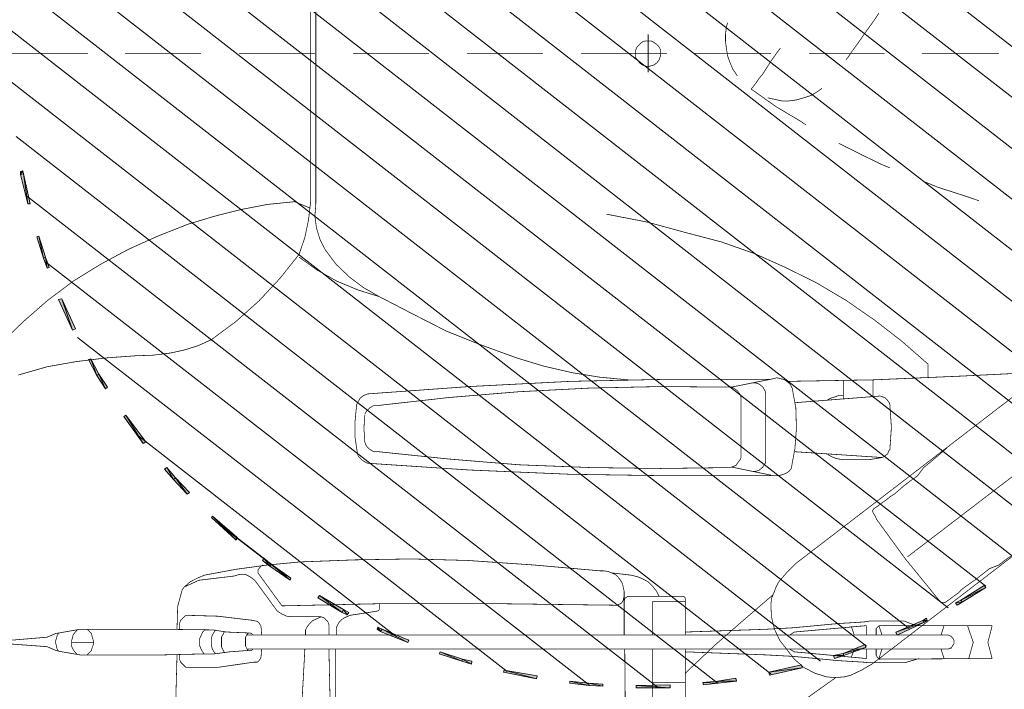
# Model space of a CAD drawing. Header units: millimetres. Extents: x 6904000 to 7075021, y 297772 to 407623.
# Tile 16 of 91: x 6942621 to 6943399, y 383286 to 383815. Entities that reach past the tile are written whole.
import ezdxf

# ---------------------------------------------------------------- set-up
doc = ezdxf.new("R2010")
doc.units = ezdxf.units.MM
doc.layers.add('MCS - PW - 2 piętro (2026.04.21)_do wysłania$0$H', color=8, linetype='Continuous')
doc.layers.add('MCS - PW - 2 piętro (2026.04.21)_do wysłania$0$Przekrojowa', color=8, linetype='Continuous', lineweight=25)

# ---------------------------------------------------------------- blocks, each defined once
blk = doc.blocks.new('MCS - PW - 2 piętro (2026.04.21)_do wysłania$0$zw$EDF5')
at = {"layer": 'MCS - PW - 2 piętro (2026.04.21)_do wysłania$0$H', "linetype": 'Continuous', "lineweight": 0}
for points in [[(1.756, 209.891), (1.516, 209.844), (-0.841, 209.315), (-0.841, 209.482), (1.444, 210.059), (1.684, 210.059)], [(-5.123, 208.28), (-3.464, 208.809), (-3.391, 208.616), (-5.076, 208.112), (-5.869, 207.823), (-5.941, 207.99)], [(-10.848, 205.971), (-8.418, 207.077), (-8.346, 206.837), (-10.728, 205.729)], [(-14.407, 204.07), (-13.157, 204.696), (-13.084, 204.527), (-14.312, 203.902), (-15.345, 203.204), (-15.467, 203.373)], [(-19.796, 200.366), (-17.655, 201.929), (-17.534, 201.761), (-19.675, 200.197)], [(-22.61, 198.008), (-21.816, 198.707), (-21.696, 198.514), (-22.514, 197.841), (-23.645, 196.733), (-23.765, 196.902)], [(-27.348, 193.102), (-25.616, 195.002), (-25.496, 194.882), (-27.181, 192.982), (-27.228, 192.934), (-27.396, 193.054)], [(-29.489, 190.384), (-29.032, 190.961), (-28.84, 190.841), (-29.322, 190.264), (-30.403, 188.725), (-30.572, 188.772)], [(-33.121, 184.659), (-31.967, 186.584), (-31.798, 186.464), (-32.881, 184.563), (-33.121, 184.154), (-33.29, 184.275)], [(-34.613, 181.605), (-34.445, 181.893), (-34.276, 181.845), (-34.445, 181.508), (-35.311, 179.415), (-35.478, 179.487)], [(-36.994, 175.207), (-36.417, 176.986), (-36.249, 176.938), (-36.826, 175.157), (-36.994, 174.388), (-37.21, 174.461)], [(-38.365, 169.313), (-37.859, 171.911), (-37.692, 171.863), (-38.149, 169.265)], [(-38.942, 164.069), (-38.894, 165.152), (-38.725, 166.667), (-38.558, 166.667), (-38.725, 165.152), (-38.774, 164.069)], [(-39.062, 158.754), (-39.062, 161.399), (-38.894, 161.399), (-38.847, 158.754)], [(-38.725, 154.953), (-38.847, 156.084), (-38.653, 156.156), (-38.558, 155.001), (-38.316, 153.558), (-38.558, 153.509)], [(-37.499, 148.29), (-38.076, 150.888), (-37.859, 150.961), (-37.283, 148.363)], [(-36.537, 145.019), (-36.754, 145.765), (-36.537, 145.813), (-36.344, 145.067), (-35.671, 143.335), (-35.888, 143.287)], [(-33.939, 138.716), (-34.902, 140.785), (-34.685, 140.906), (-33.747, 138.765), (-33.579, 138.476), (-33.747, 138.428)], [(-32.304, 135.662), (-32.544, 136.071), (-32.376, 136.191), (-32.135, 135.783), (-30.981, 133.93), (-31.173, 133.81)]]:
    blk.add_hatch(color=256, dxfattribs=at).paths.add_polyline_path(points)
at = {"layer": 'MCS - PW - 2 piętro (2026.04.21)_do wysłania$0$H', "color": 1, "lineweight": 0, "true_color": 0xff0000}
for p, q in [((4.45, 210.42), (-38.678, 155.073)), ((8.779, 210.83), (-37.981, 150.791)), ((12.821, 210.83), (-36.994, 146.871)), ((16.622, 210.54), (-35.791, 143.239)), ((-0.24, 209.627), (-39.014, 159.788)), ((20.205, 210.011), (-34.396, 139.871)), ((23.669, 209.265), (-32.785, 136.769)), ((-5.436, 208.112), (-38.798, 165.225)), ((26.893, 208.28), (-31.053, 133.81)), ((30.02, 207.077), (-29.152, 131.116)), ((-11.425, 205.586), (-37.812, 171.621)), ((33.025, 205.754), (-34.974, 118.512)), ((35.84, 204.239), (-35.671, 112.403)), ((38.558, 202.579), (-35.262, 107.784)), ((-19.218, 200.728), (-35.046, 180.402)), ((41.155, 200.728), (-34.18, 103.984)), ((43.633, 198.754), (-32.736, 100.688)), ((45.943, 196.566), (-30.932, 97.85)), ((48.204, 194.257), (-28.863, 95.324)), ((50.273, 191.779), (-26.555, 93.183)), ((52.245, 189.134), (-23.957, 91.284)), ((54.024, 186.295), (-21.119, 89.767))]:
    blk.add_line(p, q, dxfattribs=at)
at = {"layer": 'MCS - PW - 2 piętro (2026.04.21)_do wysłania$0$H', "lineweight": 0}
for points, const_width in [([(-15.13, 213.186), (-14.479, 213.186), (-13.806, 213.258), (-11.882, 211.648), (-10.15, 209.844)], 0.0573), ([(-35.383, 210.95), (-35.503, 210.95), (-35.623, 210.95), (-35.84, 207.99), (-36.128, 207.318)], 0.0573), ([(-34.468, 198.754), (-34.468, 205.393), (-34.805, 207.318), (-35.094, 207.99), (-35.334, 210.877)], 0.0573), ([(-14.384, 210.253), (-13.735, 207.99), (-13.326, 205.682)], 0.0573), ([(11.017, 210.83), (11.017, 204.816)], 0.0573), ([(11.017, 210.782), (11.017, 204.768)], 0.0573), ([(11.017, 210.782), (11.017, 204.768)], 0.0573), ([(-10.15, 209.844), (-8.49, 207.943)], 0.0573), ([(-8.49, 207.943), (-6.975, 205.923), (-5.652, 203.782)], 0.0573), ([(-36.2, 207.077), (-36.489, 205.393), (-36.489, 198.754), (-36.417, 195.772), (-36.417, 194.834)], 0.0573), ([(-36.128, 207.318), (-36.2, 207.077)], 0.0573), ([(-36.032, 207.197), (-36.2, 207.077)], 0.0573), ([(-35.166, 207.246), (-35.383, 207.318), (-35.551, 207.318), (-35.791, 207.246), (-36.032, 207.197)], 0.0573), ([(-34.974, 207.197), (-35.166, 207.246)], 0.0573), ([(-34.757, 207.077), (-34.974, 207.197)], 0.0573), ([(-36.08, 205.923), (-36.249, 205.802), (-36.417, 205.634)], 0.0573), ([(-35.84, 206.043), (-36.08, 205.923)], 0.0573), ([(-35.334, 206.043), (-35.623, 206.043), (-35.84, 206.043)], 0.0573), ([(-35.503, 206.043), (-35.503, 204.311)], 0.0573), ([(-34.877, 205.923), (-35.094, 205.971), (-35.334, 206.043)], 0.0573), ([(-34.517, 205.586), (-34.685, 205.754), (-34.877, 205.923)], 0.0573), ([(-13.326, 205.682), (-13.037, 203.325), (-12.869, 201.015)], 0.0573), ([(-36.489, 204.816), (-36.32, 204.648), (-36.128, 204.479)], 0.0573), ([(-34.805, 204.479), (-34.637, 204.648), (-34.468, 204.816)], 0.0573), ([(-36.128, 204.479), (-35.912, 204.431)], 0.0573), ([(-35.912, 204.431), (-35.743, 204.359)], 0.0573), ([(-35.743, 204.359), (-35.503, 204.311), (-35.262, 204.359), (-35.046, 204.431), (-34.805, 204.479)], 0.0573), ([(-5.652, 203.782), (-4.45, 201.544), (-3.415, 199.236)], 0.0573), ([(11.017, 201.833), (11.017, 195.82)], 0.0573), ([(11.017, 201.761), (11.017, 195.82)], 0.0573), ([(11.017, 201.761), (11.017, 195.82)], 0.0573), ([(-12.869, 201.015), (-12.82, 199.62), (-12.652, 198.25), (-12.411, 197.142)], 0.0573), ([(-3.415, 199.236), (-2.478, 196.855)], 0.0573), ([(-34.517, 194.906), (-34.468, 198.754)], 0.0573), ([(-40.866, 197.841), (-36.489, 197.721)], 0.0573), ([(-32.664, 197.672), (-34.468, 197.721)], 0.0573), ([(-31.341, 197.312), (-32.664, 197.672)], 0.0573), ([(-37.475, 197.022), (-37.066, 197.432)], 0.0573), ([(-37.475, 194.497), (-37.475, 197.022)], 0.0573), ([(-37.066, 197.432), (-36.898, 197.504)], 0.0573), ([(-36.898, 197.504), (-36.489, 197.504)], 0.0573), ([(-33.771, 197.432), (-33.939, 197.504), (-34.468, 197.504)], 0.0573), ([(-33.362, 197.022), (-33.771, 197.432)], 0.0573), ([(-33.434, 194.497), (-33.362, 197.022)], 0.0573), ([(-30.258, 193.174), (-30.595, 195.989), (-31.124, 197.142), (-31.341, 197.312)], 0.0573), ([(-30.717, 196.686), (-31.124, 197.142)], 0.0573), ([(-12.411, 197.142), (-12.074, 196.061)], 0.0573), ([(-0.914, 190.576), (-1.323, 192.693), (-1.852, 194.786), (-2.478, 196.855)], 0.0573), ([(-30.187, 195.532), (-30.427, 196.109), (-30.717, 196.686)], 0.0573), ([(-12.074, 196.061), (-11.594, 195.002)], 0.0573), ([(-36.249, 195.7), (-36.417, 195.58)], 0.0573), ([(-36.032, 195.82), (-36.249, 195.7)], 0.0573), ([(-35.743, 195.94), (-36.032, 195.82)], 0.0573), ([(-34.974, 195.82), (-35.214, 195.94), (-35.503, 195.94), (-35.743, 195.94)], 0.0573), ([(-34.517, 195.532), (-34.685, 195.7), (-34.974, 195.82)], 0.0573), ([(-28.985, 183.649), (-29.152, 188.026), (-29.392, 190.576), (-29.729, 193.054), (-30.187, 195.532)], 0.0573), ([(-35.503, 195.002), (-35.743, 195.002), (-35.96, 194.954), (-36.2, 194.834), (-36.417, 194.666)], 0.0573), ([(-36.417, 194.834), (-36.249, 193.559)], 0.0573), ([(-35.214, 195.002), (-35.503, 195.002)], 0.0573), ([(-34.517, 194.666), (-34.757, 194.834), (-34.974, 194.954), (-35.214, 195.002)], 0.0573), ([(-34.517, 194.906), (-34.685, 193.8)], 0.0573), ([(-11.594, 195.002), (-10.15, 193.054), (-8.539, 191.25)], 0.0573), ([(-37.066, 191.659), (-37.475, 194.497)], 0.0573), ([(-35.623, 194.208), (-35.84, 194.208), (-36.08, 194.088), (-36.32, 193.968)], 0.0573), ([(-35.334, 194.208), (-35.623, 194.208)], 0.0573), ([(-34.637, 193.968), (-34.877, 194.088), (-35.094, 194.208), (-35.334, 194.208)], 0.0573), ([(-34.685, 193.8), (-34.757, 192.068)], 0.0573), ([(-34.228, 191.081), (-34.108, 191.153), (-34.011, 191.202), (-33.891, 191.322), (-33.819, 191.442), (-33.819, 191.538), (-33.771, 191.659), (-33.434, 194.497)], 0.0573), ([(-26.435, 194.04), (-30.307, 189.012)], 0.116), ([(-36.249, 193.559), (-36.128, 191.947)], 0.0573), ([(-30.187, 192.982), (-30.258, 193.174)], 0.0573), ([(-30.138, 192.765), (-30.187, 192.982)], 0.0573), ([(-35.791, 192.308), (-36.032, 192.188), (-36.128, 192.068)], 0.0573), ([(-36.032, 192.188), (-36.032, 136.817)], 0.0573), ([(-35.094, 192.308), (-35.334, 192.308), (-35.551, 192.308), (-35.791, 192.308)], 0.0573), ([(-34.925, 191.731), (-34.805, 191.827), (-34.757, 191.947), (-34.757, 192.068), (-34.877, 192.188), (-35.094, 192.308)], 0.0573), ([(-34.925, 192.236), (-34.925, 136.889)], 0.0573), ([(-30.258, 192.068), (-30.138, 192.308)], 0.0573), ([(-30.138, 192.308), (-30.138, 192.525), (-30.138, 192.765)], 0.0573), ([(11.017, 192.813), (11.017, 186.824)], 0.0573), ([(11.017, 192.813), (11.017, 186.824)], 0.0573), ([(11.017, 192.813), (11.017, 186.824)], 0.0573), ([(-37.066, 191.37), (-37.066, 191.49), (-37.066, 191.659)], 0.0573), ([(-36.128, 192.068), (-36.128, 191.947), (-36.128, 191.827)], 0.0573), ([(-36.128, 191.827), (-36.032, 191.731)], 0.0573), ([(-33.434, 189.061), (-33.242, 189.47), (-33.025, 189.806), (-30.644, 191.538), (-30.475, 191.731), (-30.355, 191.899), (-30.258, 192.068)], 0.0573), ([(-36.826, 191.153), (-36.946, 191.25), (-37.066, 191.37)], 0.0573), ([(-36.657, 191.081), (-36.826, 191.153)], 0.0573), ([(-36.032, 191.033), (-36.657, 191.081)], 0.0573), ([(-34.925, 191.033), (-34.228, 191.081)], 0.0573), ([(-30.018, 191.322), (-32.496, 189.518)], 0.0573), ([(-29.392, 190.913), (-29.442, 191.033), (-29.562, 191.153), (-29.682, 191.25), (-29.778, 191.322), (-29.898, 191.322), (-30.018, 191.322)], 0.0573), ([(-8.539, 191.25), (-6.758, 189.59), (-4.859, 188.074)], 0.0573), ([(-1.203, 187.208), (-0.697, 188.435), (-0.914, 190.576)], 0.0573), ([(-33.482, 188.195), (-33.482, 188.652), (-33.434, 189.061)], 0.0573), ([(-32.496, 189.518), (-32.616, 189.421), (-32.616, 189.301), (-32.448, 181.725)], 0.0573), ([(-36.032, 187.617), (-41.323, 187.906)], 0.0573), ([(-34.517, 187.57), (-34.925, 187.57)], 0.0573), ([(-34.517, 187.57), (-34.925, 187.57)], 0.0573), ([(-33.819, 187.04), (-34.059, 187.28), (-34.3, 187.45), (-34.517, 187.57)], 0.0573), ([(-33.53, 186.175), (-33.482, 186.342), (-33.482, 186.464), (-33.482, 188.195)], 0.0573), ([(-8.202, 181.725), (-7.673, 183.409), (-6.975, 185.092), (-6.109, 186.631), (-5.076, 188.074)], 0.0573), ([(-4.859, 188.074), (-3.511, 187.617)], 0.0573), ([(-3.511, 187.617), (-2.141, 187.33)], 0.0573), ([(-33.602, 186.584), (-33.722, 186.873), (-33.819, 187.04)], 0.0573), ([(-0.866, 186.751), (-1.852, 186.824), (-2.766, 186.704)], 0.0573), ([(-2.141, 187.33), (-0.697, 187.16)], 0.0573), ([(-0.866, 186.751), (22.971, 186.751)], 0.0573), ([(-0.697, 187.16), (22.803, 187.16)], 0.0573), ([(-33.939, 185.765), (-33.819, 185.838), (-33.722, 185.958), (-33.602, 186.054), (-33.53, 186.175)], 0.0573), ([(-33.482, 186.342), (-33.602, 186.584)], 0.0573), ([(-4.497, 186.007), (-5.652, 185.141)], 0.0573), ([(-2.766, 186.704), (-3.704, 186.415), (-4.497, 186.007)], 0.0573), ([(-36.032, 185.718), (-41.323, 185.598)], 0.0573), ([(-36.032, 185.189), (-41.323, 185.189)], 0.0573), ([(-34.925, 185.718), (-34.3, 185.718), (-34.108, 185.718), (-33.939, 185.765)], 0.0573), ([(-34.348, 185.141), (-34.637, 185.141), (-34.925, 185.141)], 0.0573), ([(-33.891, 184.899), (-34.108, 185.019), (-34.348, 185.141)], 0.0573), ([(-33.602, 184.563), (-33.722, 184.732), (-33.891, 184.899)], 0.0573), ([(-33.482, 184.323), (-33.602, 184.563)], 0.0573), ([(-5.652, 185.141), (-6.638, 184.106)], 0.0573), ([(-33.362, 184.034), (-33.482, 184.323)], 0.0573), ([(-32.905, 181.725), (-33.025, 181.845), (-33.362, 184.034)], 0.0573), ([(-28.912, 179.199), (-28.985, 183.649)], 0.0573), ([(-19.338, 183.649), (-20.613, 183.457)], 0.0573), ([(-18.015, 183.649), (-19.338, 183.649)], 0.0573), ([(-16.74, 183.529), (-18.015, 183.649)], 0.0573), ([(-6.638, 184.106), (-7.504, 182.951), (-8.202, 181.725)], 0.0573), ([(11.017, 183.817), (11.017, 177.804)], 0.0573), ([(11.017, 183.817), (11.017, 177.804)], 0.0573), ([(11.017, 183.817), (11.017, 177.804)], 0.0573), ([(-21.239, 182.879), (-21.311, 182.783)], 0.0573), ([(-21.119, 183.072), (-21.239, 182.879)], 0.0573), ([(-20.782, 183.409), (-20.902, 183.288), (-21.022, 183.168), (-21.119, 183.072)], 0.0573), ([(-20.613, 183.457), (-20.782, 183.409)], 0.0573), ([(-19.675, 182.879), (-19.867, 182.831), (-20.036, 182.711)], 0.0573), ([(-17.559, 182.879), (-18.594, 182.951), (-19.675, 182.879)], 0.0573), ([(-17.366, 182.831), (-17.486, 182.879)], 0.0573), ([(-17.199, 182.711), (-17.366, 182.831)], 0.0573), ([(-16.211, 183.24), (-16.404, 183.36), (-16.573, 183.457), (-16.74, 183.529)], 0.0573), ([(-16.116, 183.12), (-16.211, 183.24)], 0.0573), ([(-14.721, 150.791), (-14.721, 158.754), (-14.889, 166.667), (-15.298, 174.628), (-15.874, 182.591), (-15.924, 182.783), (-15.996, 182.951), (-16.116, 183.12)], 0.0573), ([(-21.359, 182.591), (-21.888, 174.628)], 0.0573), ([(-20.253, 182.494), (-20.373, 182.302), (-20.445, 182.134), (-20.445, 181.965), (-20.445, 181.797), (-21.022, 176.24), (-21.479, 170.66), (-21.696, 165.055), (-21.768, 159.498)], 0.0573), ([(-21.311, 182.783), (-21.359, 182.591)], 0.0573), ([(-20.036, 182.711), (-20.156, 182.591), (-20.253, 182.494)], 0.0573), ([(-16.982, 182.494), (-17.077, 182.591), (-17.199, 182.711)], 0.0573), ([(-16.789, 182.134), (-16.862, 182.302), (-16.982, 182.494)], 0.0573), ([(-16.164, 176.24), (-16.789, 181.797), (-16.789, 181.965), (-16.789, 182.134)], 0.0573), ([(-32.448, 181.725), (-32.905, 181.725)], 0.0573), ([(-32.448, 181.725), (-32.448, 172.2), (-32.568, 163.034), (-32.568, 162.914)], 0.0573), ([(-8.202, 181.725), (-9.573, 179.079), (-10.92, 176.432), (-12.003, 173.715)], 0.0573), ([(-29.032, 174.75), (-28.912, 179.199)], 0.0573), ([(-15.298, 159.498), (-15.418, 165.103), (-15.707, 170.708), (-16.164, 176.24)], 0.0573), ([(-29.851, 164.309), (-29.392, 169.505), (-29.032, 174.75)], 0.0573), ([(-21.888, 174.628), (-22.225, 166.667)], 0.0573), ([(11.017, 174.797), (11.017, 168.808)], 0.0573), ([(11.017, 174.797), (11.017, 168.808)], 0.0573), ([(11.017, 174.797), (11.017, 168.808)], 0.0573), ([(-12.003, 173.715), (-13.037, 170.877)], 0.0573), ([(-13.037, 170.877), (-13.686, 168.736)], 0.0573), ([(-13.686, 168.736), (-14.192, 166.547)], 0.0573), ([(-22.225, 166.667), (-22.345, 158.705)], 0.0573), ([(-14.192, 166.547), (-14.552, 164.359)], 0.0573), ([(11.017, 165.801), (11.017, 159.788)], 0.0573), ([(11.017, 165.801), (11.017, 159.788)], 0.0573), ([(11.017, 165.801), (11.017, 159.788)], 0.0573), ([(-29.898, 163.66), (-29.851, 164.022), (-29.851, 164.309)], 0.0573), ([(-14.552, 164.359), (-14.769, 162.096)], 0.0573), ([(-30.138, 163.084), (-30.018, 163.371), (-29.898, 163.66)], 0.0573), ([(-3.175, 157.382), (-2.309, 160.558), (-1.683, 163.78)], 0.0573), ([(-32.568, 162.914), (-32.496, 162.794), (-32.448, 162.674), (-32.376, 162.578), (-32.279, 162.505), (-32.159, 162.458)], 0.0573), ([(-31.461, 162.385), (-31.173, 162.458), (-30.884, 162.505), (-30.595, 162.674)], 0.0573), ([(-30.595, 162.674), (-30.355, 162.867), (-30.138, 163.084)], 0.0573), ([(-30.187, 161.881), (-30.018, 163.324)], 0.0573), ([(-36.032, 162.338), (-41.323, 162.29)], 0.0573), ([(-32.376, 162.385), (-34.925, 162.385)], 0.0573), ([(-32.087, 162.338), (-32.279, 162.385), (-32.376, 162.385)], 0.0573), ([(-31.461, 162.385), (-32.376, 162.385)], 0.0573), ([(-32.159, 162.458), (-32.039, 162.458)], 0.0573), ([(-31.99, 162.29), (-32.087, 162.338)], 0.0573), ([(-32.039, 162.458), (-31.919, 162.385)], 0.0573), ([(-31.87, 162.096), (-31.99, 162.29)], 0.0573), ([(-31.87, 162.096), (-31.87, 157.839), (-31.87, 157.719)], 0.0573), ([(-30.307, 161.352), (-30.187, 161.881)], 0.0573), ([(11.017, 162.001), (11.017, 158.994)], 0.0573), ([(11.017, 162.001), (11.017, 158.994)], 0.0573), ([(-30.475, 160.943), (-30.307, 161.352)], 0.0573), ([(10.223, 161.135), (10.103, 160.943), (10.054, 160.773), (9.982, 160.606)], 0.0573), ([(10.343, 161.23), (10.223, 161.135)], 0.0573), ([(11.594, 161.303), (11.426, 161.424), (11.257, 161.472), (11.089, 161.472), (10.848, 161.472), (10.68, 161.472), (10.511, 161.352), (10.343, 161.23)], 0.0573), ([(11.835, 161.063), (11.714, 161.183), (11.594, 161.303)], 0.0573), ([(11.955, 160.895), (11.835, 161.063)], 0.0573), ([(-31.413, 159.86), (-31.053, 160.149), (-30.717, 160.486)], 0.0573), ([(-30.717, 160.486), (-30.475, 160.943)], 0.0573), ([(9.525, 160.486), (12.532, 160.486)], 0.0573), ([(9.982, 160.606), (9.982, 160.437), (10.054, 160.197)], 0.0573), ([(11.714, 159.788), (11.835, 159.98), (11.955, 160.149), (12.003, 160.317)], 0.0573), ([(12.003, 160.486), (12.003, 160.653), (11.955, 160.895)], 0.0573), ([(12.003, 160.317), (12.003, 160.486)], 0.0573), ([(-41.323, 160.149), (-36.032, 160.149)], 0.0573), ([(-38.678, 160.149), (-38.678, 157.551)], 0.0573), ([(-34.925, 160.149), (-32.279, 160.149)], 0.0573), ([(-32.279, 160.149), (-32.279, 157.551)], 0.0573), ([(-31.87, 159.62), (-31.413, 159.86)], 0.0573), ([(-21.768, 159.498), (-21.696, 153.918)], 0.0573), ([(-15.345, 153.918), (-15.298, 159.498)], 0.0573), ([(10.054, 160.197), (10.103, 160.029), (10.223, 159.86)], 0.0573), ([(10.223, 159.86), (10.343, 159.74)], 0.0573), ([(10.343, 159.74), (10.511, 159.62), (10.68, 159.571), (10.848, 159.498), (11.089, 159.498), (11.257, 159.498), (11.426, 159.571), (11.594, 159.692)], 0.0573), ([(11.594, 159.692), (11.714, 159.788)], 0.0573), ([(-22.345, 158.705), (-22.345, 150.744)], 0.0573), ([(-41.323, 157.551), (-36.032, 157.551)], 0.0573), ([(-35.791, 155.29), (-37.932, 157.551)], 0.0573), ([(-36.609, 149.012), (-36.489, 151.201), (-36.249, 157.551)], 0.0573), ([(-36.249, 157.551), (-36.032, 157.551)], 0.0573), ([(-32.279, 157.551), (-34.925, 157.551)], 0.0573), ([(-34.588, 157.551), (-34.757, 157.551)], 0.0573), ([(-34.685, 157.551), (-34.468, 151.201), (-34.348, 149.012)], 0.0573), ([(-32.159, 157.551), (-32.279, 157.551)], 0.0573), ([(-32.039, 157.551), (-32.159, 157.551)], 0.0573), ([(-31.87, 157.719), (-31.919, 157.599), (-32.039, 157.551)], 0.0573), ([(-4.786, 152.114), (-3.873, 154.712), (-3.175, 157.382)], 0.0573), ([(11.017, 156.805), (11.017, 150.791)], 0.0573), ([(11.017, 156.805), (11.017, 150.791)], 0.0573), ([(11.017, 156.805), (11.017, 150.791)], 0.0573), ([(-33.771, 152.98), (-35.791, 155.29)], 0.0573), ([(11.955, 154.375), (11.377, 154.303), (10.8, 154.207), (10.271, 154.015), (9.767, 153.798)], 0.0573), ([(12.532, 154.375), (11.955, 154.375)], 0.0573), ([(13.446, 154.207), (13.109, 154.303), (12.532, 154.375)], 0.0573), ([(-21.648, 153.918), (-22.345, 150.551)], 0.0573), ([(-21.648, 153.918), (-21.599, 153.726), (-21.528, 153.558), (-21.359, 153.437)], 0.0573), ([(-21.359, 153.437), (-21.239, 153.342)], 0.0573), ([(-21.239, 153.342), (-21.07, 153.222), (-20.902, 153.149)], 0.0573), ([(-16.116, 153.149), (-15.924, 153.222), (-15.754, 153.342)], 0.0573), ([(-15.754, 153.342), (-15.634, 153.437), (-15.538, 153.558)], 0.0573), ([(-15.538, 153.558), (-15.418, 153.726), (-15.345, 153.918)], 0.0573), ([(-14.601, 150.335), (-14.672, 150.551), (-15.345, 153.918)], 0.0573), ([(9.767, 153.798), (9.237, 153.437)], 0.0573), ([(-31.75, 150.624), (-33.771, 152.98)], 0.0573), ([(-16.116, 153.149), (-20.902, 153.149)], 0.0573), ([(-21.985, 152.236), (-21.985, 151.994)], 0.0573), ([(-21.985, 151.994), (-21.936, 151.777)], 0.0573), ([(-21.936, 151.777), (-21.816, 151.61), (-21.648, 151.417), (-21.479, 151.321), (-21.311, 151.201)], 0.0573), ([(-15.13, 151.657), (-15.058, 151.826), (-15.009, 151.994)], 0.0573), ([(-15.009, 151.994), (-15.009, 152.186)], 0.0573), ([(-5.892, 149.638), (-4.786, 152.114)], 0.0573), ([(8.202, 152.356), (6.807, 150.382), (5.605, 148.363), (5.365, 148.026)], 0.0573), ([(8.322, 152.236), (8.202, 152.356)], 0.0573), ([(8.492, 152.114), (8.322, 152.236)], 0.0573), ([(8.708, 151.946), (8.492, 152.114)], 0.0573), ([(9.862, 151.128), (9.405, 151.417), (9.068, 151.705), (8.708, 151.946)], 0.0573), ([(-15.827, 151.201), (-21.311, 151.201)], 0.0573), ([(-15.827, 151.201), (-15.634, 151.248)], 0.0573), ([(-15.634, 151.248), (-15.538, 151.321)], 0.0573), ([(-15.538, 151.321), (-15.345, 151.417)], 0.0573), ([(-15.345, 151.417), (-15.25, 151.537), (-15.13, 151.657)], 0.0573), ([(7.506, 151.033), (7.384, 150.504)], 0.0573), ([(10.391, 150.791), (9.862, 151.128)], 0.0573), ([(-38.221, 146.414), (-37.932, 147.328), (-37.475, 148.194), (-36.826, 148.94), (-36.08, 149.516), (-35.334, 150.095), (-34.468, 150.504)], 0.0573), ([(-34.468, 150.504), (-33.482, 150.744)], 0.0573), ([(-33.482, 150.744), (-32.568, 150.791)], 0.0573), ([(-32.568, 150.791), (-32.039, 150.744), (-31.583, 150.551), (-31.124, 150.382), (-30.717, 150.167)], 0.0573), ([(-30.717, 150.167), (-29.971, 149.516)], 0.0573), ([(-22.345, 150.551), (-22.345, 150.215), (-22.273, 149.926), (-22.177, 149.638), (-21.985, 149.349)], 0.0573), ([(-14.672, 150.046), (-14.601, 150.335)], 0.0573), ([(7.384, 150.504), (7.264, 149.926), (7.264, 149.349), (7.337, 148.772), (7.506, 148.194), (7.673, 147.665), (7.962, 147.16), (8.25, 146.751)], 0.0573), ([(10.969, 150.382), (10.391, 150.791)], 0.0573), ([(11.426, 150.046), (10.969, 150.382)], 0.0573), ([(-29.971, 149.516), (-29.272, 148.82)], 0.0573), ([(-15.178, 149.229), (-15.009, 149.396), (-14.841, 149.589)], 0.0573), ([(-14.889, 149.516), (-14.769, 142.71), (-14.479, 135.903), (-14.143, 129.023)], 0.0573), ([(-14.841, 149.589), (-14.721, 149.806), (-14.672, 150.046)], 0.0573), ([(-14.552, 138.381), (-13.518, 138.381), (-11.714, 140.448), (-10.054, 142.589), (-8.49, 144.85), (-7.095, 147.208), (-5.892, 149.638)], 0.0573), ([(-36.946, 145.428), (-36.609, 149.012)], 0.0573), ([(-36.032, 143.239), (-36.778, 143.239), (-36.249, 148.94), (-36.032, 149.301)], 0.0573), ([(-34.18, 143.239), (-34.685, 148.94), (-34.925, 149.301)], 0.0573), ([(-34.348, 149.012), (-34.011, 145.428)], 0.0573), ([(-29.272, 148.82), (1.852, 108.241), (2.767, 106.966)], 0.0573), ([(-21.985, 149.349), (-21.768, 149.18), (-20.204, 148.892), (-18.594, 148.772), (-16.982, 148.82), (-15.418, 149.107), (-15.178, 149.229)], 0.0573), ([(-20.445, 148.892), (-20.902, 142.012)], 0.0573), ([(-16.044, 142.132), (-16.573, 148.892)], 0.0573), ([(-40.29, 148.483), (-38.269, 145.644)], 0.0573), ([(11.017, 147.785), (11.017, 141.795)], 0.0573), ([(11.017, 147.785), (11.017, 141.795)], 0.0573), ([(11.017, 147.785), (11.017, 141.795)], 0.0573), ([(-38.221, 144.971), (-38.269, 145.476), (-38.269, 145.933), (-38.221, 146.414)], 0.0573), ([(-20.662, 146.294), (-20.83, 146.005), (-20.95, 145.716), (-21.022, 145.428)], 0.0573), ([(-16.211, 146.053), (-16.333, 146.294)], 0.0573), ([(-15.996, 145.067), (-15.996, 145.428), (-16.116, 145.716), (-16.211, 146.053)], 0.0573), ([(-37.692, 143.624), (-38.101, 144.49), (-38.221, 144.971)], 0.0573), ([(-36.778, 139.078), (-36.946, 139.654), (-37.115, 140.233), (-37.115, 142.998), (-37.066, 143.455), (-36.946, 145.428)], 0.0573), ([(-34.011, 145.428), (-33.891, 143.455), (-33.819, 142.998)], 0.0573), ([(-21.022, 145.428), (-21.07, 145.067)], 0.0573), ([(-21.07, 145.067), (-21.07, 142.998), (-20.902, 142.012)], 0.0573), ([(-14.769, 145.067), (-16.284, 145.067)], 0.0573), ([(3.921, 145.428), (3.296, 144.201)], 0.0573), ([(10.511, 144.85), (10.728, 144.682), (11.257, 144.321), (11.883, 143.864)], 0.0573), ([(-36.706, 144.442), (-36.032, 144.201)], 0.0573), ([(-34.228, 144.442), (-34.925, 144.201)], 0.0573), ([(3.296, 144.201), (2.261, 142.084), (1.973, 141.386)], 0.0573), ([(-37.186, 142.758), (-37.692, 143.624)], 0.0573), ([(-34.925, 143.239), (-34.18, 143.239)], 0.0573), ([(11.883, 143.864), (12.652, 143.335), (13.446, 142.758), (14.192, 142.252)], 0.0573), ([(-37.186, 142.758), (-6.061, 102.179)], 0.0573), ([(-36.826, 142.252), (-36.537, 142.469)], 0.0573), ([(-36.537, 142.469), (-36.032, 142.469)], 0.0573), ([(-34.18, 142.252), (-34.396, 142.469), (-34.925, 142.469)], 0.0573), ([(-33.819, 142.998), (-33.819, 140.233)], 0.0573), ([(-25.449, 142.589), (-25.809, 142.421), (-26.435, 141.964)], 0.0573), ([(-24.197, 141.603), (-24.486, 142.012), (-24.703, 142.301), (-24.823, 142.469), (-24.943, 142.661), (-25.112, 142.758), (-25.28, 142.71), (-25.449, 142.589)], 0.0573), ([(-14.769, 142.71), (-16.116, 142.71)], 0.0573), ([(-36.826, 142.252), (-36.778, 133.305)], 0.0573), ([(-36.032, 142.012), (-36.778, 142.252)], 0.0573), ([(-34.925, 142.012), (-34.18, 142.252)], 0.0573), ([(-34.18, 133.305), (-34.18, 142.252)], 0.0573), ([(-26.435, 141.964), (-28.912, 140.16), (-31.293, 138.212), (-31.87, 137.755), (-32.207, 137.466)], 0.0573), ([(-24.005, 141.386), (-24.197, 141.603)], 0.0573), ([(-20.902, 142.012), (-20.83, 141.844)], 0.0573), ([(-20.83, 141.844), (-20.733, 141.723)], 0.0573), ([(-20.733, 141.723), (-20.613, 141.555), (-20.445, 141.508), (-20.253, 141.386), (-18.521, 141.266), (-16.74, 141.386), (-16.573, 141.435), (-16.404, 141.555)], 0.0573), ([(-16.404, 141.555), (-16.284, 141.675), (-16.164, 141.795)], 0.0573), ([(-16.164, 141.795), (-16.116, 141.964), (-16.044, 142.132)], 0.0573), ([(-23.139, 140.28), (-23.5, 140.689), (-23.789, 141.026), (-24.005, 141.386)], 0.0573), ([(-33.819, 140.233), (-34.059, 139.654), (-34.18, 139.078)], 0.0573), ([(-22.754, 139.776), (-23.139, 140.28)], 0.0573), ([(-28.743, 139.991), (8.25, 91.621)], 0.0573), ([(-22.345, 139.198), (-22.754, 139.776)], 0.0573), ([(-21.696, 138.716), (-22.345, 139.198)], 0.0573), ([(-20.156, 136.889), (-21.191, 138.092), (-21.696, 138.716)], 0.0573), ([(0.866, 138.621), (0.457, 137.635), (-0.288, 135.325), (-0.625, 134.339)], 0.0573), ([(11.017, 138.838), (11.017, 132.848)], 0.0573), ([(11.017, 138.788), (11.017, 132.776)], 0.0573), ([(11.017, 138.788), (11.017, 132.776)], 0.0573), ([(-36.032, 137.346), (-36.778, 137.106)], 0.0573), ([(-34.925, 137.346), (-34.18, 137.106)], 0.0573), ([(-32.327, 137.346), (-32.376, 137.178), (-32.327, 136.984), (-32.207, 136.817), (-32.087, 136.649), (-31.87, 136.36), (-31.583, 135.951)], 0.0573), ([(-32.207, 137.466), (-32.327, 137.346)], 0.0573), ([(-36.032, 136.889), (-36.032, 136.769)], 0.0573), ([(-36.032, 136.769), (-35.96, 136.649)], 0.0573), ([(-35.96, 136.649), (-35.96, 136.528)], 0.0573), ([(-35.96, 136.528), (-35.84, 136.48)], 0.0573), ([(-35.84, 136.48), (-35.671, 136.36)], 0.0573), ([(-35.671, 136.36), (-35.551, 136.312), (-35.383, 136.312), (-35.262, 136.36), (-35.166, 136.408), (-35.046, 136.528), (-34.974, 136.649), (-34.925, 136.769)], 0.0573), ([(-34.925, 136.769), (-34.925, 136.889)], 0.0573), ([(-31.583, 135.951), (-31.341, 135.734)], 0.0573), ([(-31.341, 135.734), (-31.124, 135.446), (-30.837, 135.037), (-30.547, 134.628)], 0.0573), ([(-36.778, 135.157), (-35.503, 134.796), (-34.18, 135.252)], 0.0573), ([(-30.547, 134.628), (-30.138, 134.099)], 0.0573), ([(-30.138, 134.099), (-29.682, 133.521), (-29.392, 132.776)], 0.0573), ([(-36.778, 133.305), (-35.503, 133.642), (-34.18, 133.305)], 0.0573), ([(-29.392, 132.776), (-28.912, 132.15), (-28.047, 130.827)], 0.0573)]:
    blk.add_lwpolyline(points, dxfattribs=dict(at, const_width=const_width))
for points in [[(1.444, 210.084), (1.492, 209.844), (-0.866, 209.507), (1.444, 210.084)], [(1.492, 209.844), (-0.866, 209.507), (-0.866, 209.338), (1.492, 209.844)], [(1.684, 210.084), (1.732, 209.916), (1.444, 210.084), (1.684, 210.084)], [(1.732, 209.916), (1.444, 210.084), (1.492, 209.844), (1.732, 209.916)], [(-3.464, 208.809), (-3.415, 208.641), (-5.146, 208.28), (-3.464, 208.809)], [(-3.415, 208.641), (-5.146, 208.28), (-5.076, 208.112), (-3.415, 208.641)], [(-5.146, 208.28), (-5.076, 208.112), (-5.941, 207.99), (-5.146, 208.28)], [(-5.076, 208.112), (-5.941, 207.99), (-5.892, 207.823), (-5.076, 208.112)], [(-8.418, 207.077), (-8.37, 206.837), (-10.848, 205.971), (-8.418, 207.077)], [(-8.37, 206.837), (-10.848, 205.971), (-10.728, 205.754), (-8.37, 206.837)], [(-13.157, 204.72), (-13.109, 204.527), (-14.432, 204.07), (-13.157, 204.72)], [(-14.432, 204.07), (-14.312, 203.902), (-15.467, 203.373), (-14.432, 204.07)], [(-14.312, 203.902), (-15.467, 203.373), (-15.345, 203.204), (-14.312, 203.902)], [(-13.109, 204.527), (-14.432, 204.07), (-14.312, 203.902), (-13.109, 204.527)], [(-17.655, 201.929), (-17.559, 201.761), (-19.796, 200.391), (-17.655, 201.929)], [(-17.559, 201.761), (-19.796, 200.391), (-19.675, 200.197), (-17.559, 201.761)], [(-21.816, 198.707), (-21.696, 198.537), (-22.634, 198.008), (-21.816, 198.707)], [(-21.696, 198.537), (-22.634, 198.008), (-22.514, 197.841), (-21.696, 198.537)], [(-22.634, 198.008), (-22.514, 197.841), (-23.789, 196.927), (-22.634, 198.008)], [(-22.514, 197.841), (-23.789, 196.927), (-23.668, 196.733), (-22.514, 197.841)], [(-25.641, 195.002), (-25.521, 194.906), (-27.373, 193.102), (-25.641, 195.002)], [(-25.521, 194.906), (-27.373, 193.102), (-27.181, 192.982), (-25.521, 194.906)], [(-27.373, 193.102), (-27.181, 192.982), (-27.421, 193.054), (-27.373, 193.102)], [(-27.181, 192.982), (-27.421, 193.054), (-27.253, 192.934), (-27.181, 192.982)], [(-29.032, 190.961), (-28.863, 190.866), (-29.489, 190.384), (-29.032, 190.961)], [(-28.863, 190.866), (-29.489, 190.384), (-29.322, 190.287), (-28.863, 190.866)], [(-29.489, 190.384), (-29.322, 190.287), (-30.595, 188.772), (-29.489, 190.384)], [(-29.322, 190.287), (-30.595, 188.772), (-30.427, 188.725), (-29.322, 190.287)], [(-31.99, 186.584), (-31.798, 186.464), (-33.145, 184.683), (-31.99, 186.584)], [(-31.798, 186.464), (-33.145, 184.683), (-32.905, 184.563), (-31.798, 186.464)], [(-33.145, 184.683), (-32.905, 184.563), (-33.314, 184.275), (-33.145, 184.683)], [(-32.905, 184.563), (-33.314, 184.275), (-33.145, 184.154), (-32.905, 184.563)], [(-34.637, 181.628), (-34.468, 181.508), (-35.503, 179.487), (-34.637, 181.628)], [(-34.468, 181.508), (-35.503, 179.487), (-35.334, 179.415), (-34.468, 181.508)], [(-34.468, 181.917), (-34.3, 181.845), (-34.637, 181.628), (-34.468, 181.917)], [(-34.3, 181.845), (-34.637, 181.628), (-34.468, 181.508), (-34.3, 181.845)], [(-36.417, 177.011), (-36.249, 176.938), (-36.994, 175.207), (-36.417, 177.011)], [(-36.249, 176.938), (-36.994, 175.207), (-36.826, 175.157), (-36.249, 176.938)], [(-36.994, 175.207), (-36.826, 175.157), (-37.235, 174.461), (-36.994, 175.207)], [(-36.826, 175.157), (-37.235, 174.461), (-36.994, 174.413), (-36.826, 175.157)], [(-37.859, 171.911), (-37.692, 171.863), (-38.389, 169.313), (-37.859, 171.911)], [(-37.692, 171.863), (-38.389, 169.313), (-38.149, 169.265), (-37.692, 171.863)], [(-38.725, 166.667), (-38.558, 166.667), (-38.918, 165.175), (-38.725, 166.667)], [(-38.558, 166.667), (-38.918, 165.175), (-38.725, 165.175), (-38.558, 166.667)], [(-38.918, 165.175), (-38.725, 165.175), (-38.967, 164.069), (-38.918, 165.175)], [(-38.725, 165.175), (-38.967, 164.069), (-38.798, 164.069), (-38.725, 165.175)], [(-39.087, 161.424), (-38.918, 161.424), (-39.087, 158.754), (-39.087, 161.424)], [(-38.918, 161.424), (-39.087, 158.754), (-38.847, 158.754), (-38.918, 161.424)], [(-38.847, 156.107), (-38.678, 156.156), (-38.725, 154.953), (-38.847, 156.107)], [(-38.678, 156.156), (-38.725, 154.953), (-38.558, 155.001), (-38.678, 156.156)], [(-38.725, 154.953), (-38.558, 155.001), (-38.558, 153.509), (-38.725, 154.953)], [(-38.558, 155.001), (-38.558, 153.509), (-38.341, 153.558), (-38.558, 155.001)], [(-38.101, 150.911), (-37.859, 150.961), (-37.523, 148.314), (-38.101, 150.911)], [(-37.859, 150.961), (-37.523, 148.314), (-37.283, 148.363), (-37.859, 150.961)], [(-36.778, 145.765), (-36.537, 145.837), (-36.537, 145.019), (-36.778, 145.765)], [(-36.537, 145.837), (-36.537, 145.019), (-36.369, 145.067), (-36.537, 145.837)], [(-36.537, 145.019), (-36.369, 145.067), (-35.912, 143.287), (-36.537, 145.019)], [(-36.369, 145.067), (-35.912, 143.287), (-35.671, 143.335), (-36.369, 145.067)], [(-34.925, 140.809), (-34.685, 140.929), (-33.939, 138.716), (-34.925, 140.809)], [(-34.685, 140.929), (-33.939, 138.716), (-33.771, 138.788), (-34.685, 140.929)], [(-33.939, 138.716), (-33.771, 138.788), (-33.771, 138.428), (-33.939, 138.716)], [(-33.771, 138.788), (-33.771, 138.428), (-33.602, 138.501), (-33.771, 138.788)], [(-32.568, 136.071), (-32.376, 136.191), (-32.327, 135.662), (-32.568, 136.071)], [(-32.376, 136.191), (-32.327, 135.662), (-32.159, 135.783), (-32.376, 136.191)], [(-32.327, 135.662), (-32.159, 135.783), (-31.173, 133.81), (-32.327, 135.662)], [(-32.159, 135.783), (-31.173, 133.81), (-31.004, 133.93), (-32.159, 135.783)]]:
    blk.add_lwpolyline(points, dxfattribs=at)

msp = doc.modelspace()

# ---------------------------------------------------------------- block references
at = {"layer": 'MCS - PW - 2 piętro (2026.04.21)_do wysłania$0$Przekrojowa', "ltscale": 1.6, "xscale": 10, "yscale": 10, "zscale": 10, "rotation": 90.00000000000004}
msp.add_blockref('MCS - PW - 2 piętro (2026.04.21)_do wysłania$0$zw$EDF5', (6944722.48, 383678.41), dxfattribs=at)

doc.saveas('drawing.dxf')
